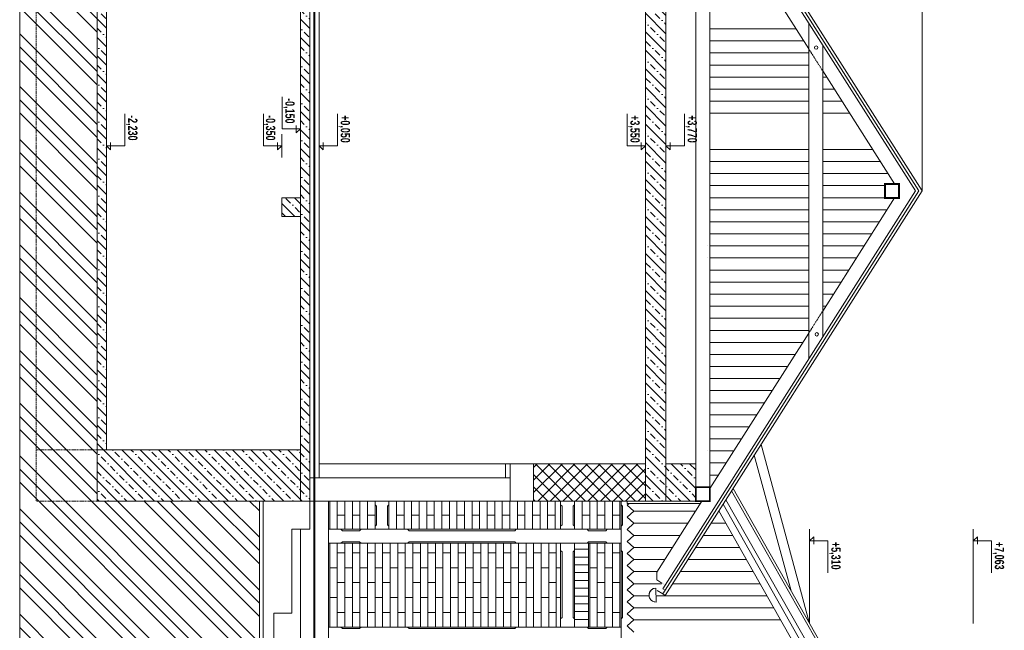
# Model space of a CAD drawing. Header units: millimetres. Extents: x -304119 to 197109, y 7818 to 249585.
# Tile 37 of 42: x 138482 to 149040, y 118808 to 125355. Entities that reach past the tile are written whole.
import ezdxf

# ---------------------------------------------------------------- set-up
doc = ezdxf.new("R2010")
doc.units = ezdxf.units.MM
for name, pattern in [('DASHDOT', [25.4, 12.7, -6.35, 0, -6.35]), ('Dashed', [19.05, 12.7, -6.35]), ('DIVIDE', [31.75, 12.7, -6.35, 0, -6.35, 0, -6.35])]:
    doc.linetypes.add(name, pattern=pattern)
for name, color, linetype, lineweight in [('AE_JESTVUJUCE STRECHA KLIEŠTINA', 252, 'DIVIDE', 5), ('AE_JESTVUJUCE STRECHA KROKVA', 252, 'DASHDOT', 5), ('AE_JESTVUJUCE STRECHA OKAPY', 252, 'Continuous', 5), ('AE_JESTVUJUCE STRECHA POMURNICE', 252, 'Continuous', 5), ('AE_JESTVUJUCE STRECHA VAZNICE stredove', 252, 'DASHDOT', 5), ('AE_JESTVUJUCE_KOTY', 252, 'Continuous', 5), ('AE_JESTVUJUCE_Tenka čiara 1', 252, 'Continuous', 5), ('AE_JESTVUJUCE_Tenka čiara 2', 252, 'Continuous', 5), ('AE_JESTVUJUCE_Tenka čiarkovana', 252, 'Dashed', 5), ('AE_JESTVUJUCE_Šrafy', 252, 'Continuous', 5)]:
    doc.layers.add(name, color=color, linetype=linetype, lineweight=lineweight)
doc.styles.add('STYLE2', font='romans.shx', dxfattribs={"width": 0.6})
pattern_1 = [(315, (-19036.2, -83559.48), (98.99495, 98.99495), []), (315, (-19036.2, -83658.48), (148.492424, 49.497475), [70, -35, 0, -35])]

msp = doc.modelspace()

# ---------------------------------------------------------------- hatches: boundary and pattern name
at = {"layer": 'AE_JESTVUJUCE_Šrafy', "lineweight": 5}
h = msp.add_hatch(dxfattribs=at)
h.set_pattern_fill('ZEM_PUVODNI', color=252, scale=100, angle=90, style=0, pattern_type=2)
h.set_pattern_definition([(135, (-19036.2, -83559.5), (-282.8427, -282.8427), []), (135, (-19036.2, -83418.06), (-282.8427, -282.8427), []), (135, (-19036.2, -83276.64), (-282.8427, -282.8427), [])])
h.paths.add_polyline_path([(140305.81161, 130904.35596), (138482.48324, 130904.35596), (138482.48324, 111982.41771), (141052.27938, 111982.41771), (141052.27938, 120193.65681), (139312.27938, 120193.65681), (139312.27938, 128543.65681), (140466.86205, 128543.65681)])
at = {"layer": 'AE_JESTVUJUCE_Šrafy', "lineweight": 5, "ltscale": 0.9}
h = msp.add_hatch(dxfattribs=at)
h.set_pattern_fill('BETON-PROSTY', color=252, scale=35, angle=270, style=0, pattern_type=2)
h.set_pattern_definition(pattern_1)
h.paths.add_polyline_path([(139312.27938, 128243.65681), (139312.27938, 120193.65681), (141592.27938, 120193.65681), (141592.27938, 120443.65681), (141592.27938, 126843.65681), (141492.27938, 126843.65681), (141492.27938, 126443.65681), (141492.27938, 123443.65681), (141292.27938, 123443.65681), (141292.27938, 123243.65681), (141492.27938, 123243.65681), (141492.27938, 120743.65681), (139412.27938, 120743.65681), (139412.27938, 128243.65681), (140506.95502, 128243.65681), (140506.95502, 128543.65681), (139312.27938, 128543.65681)])
h = msp.add_hatch(dxfattribs=at)
h.set_pattern_fill('BETON-PROSTY', color=252, scale=35, angle=270, style=0, pattern_type=2)
h.set_pattern_definition(pattern_1)
h.paths.add_polyline_path([(145732.27938, 126843.65681), (145192.27938, 126843.65681), (145192.27938, 120593.65681), (145192.27938, 120193.65681), (145732.27938, 120193.65681), (145732.27938, 120593.65681), (145412.27938, 120593.65681), (145412.27938, 126443.65681), (145732.27938, 126443.65681)])
at = {"layer": 'AE_JESTVUJUCE_Šrafy', "lineweight": 5, "ltscale": 0.9, "transparency": 33554610}
h = msp.add_hatch(dxfattribs=at)
h.set_pattern_fill('ANSI37', color=252, scale=30)
h.set_pattern_definition([(45, (-19036.2, -83559.48), (-67.35192, 67.35192), []), (135, (-19036.2, -83559.48), (-67.35192, -67.35192), [])])
h.paths.add_polyline_path([(143992.27938, 120593.65681), (143992.27938, 120193.65681), (145192.27938, 120193.65681), (145192.27938, 120593.65681)])

# ---------------------------------------------------------------- linework, layer by layer
at = {"color": 252, "lineweight": 5, "ltscale": 0.9}
for p, q in [((139412.27938, 120743.65681), (139412.27938, 126843.65681)), ((141492.27938, 123443.65681), (141492.27938, 126843.65681)), ((141692.27938, 120593.65681), (141692.27938, 126443.65681)), ((145192.27938, 120593.65681), (145192.27938, 126443.65681)), ((145412.27938, 120593.65681), (145412.27938, 126443.65681)), ((141492.27938, 123443.65681), (141292.27938, 123443.65681)), ((141292.27938, 123443.65681), (141292.27938, 123243.65681)), ((141292.27938, 123243.65681), (141492.27938, 123243.65681)), ((141492.27938, 120743.65681), (141492.27938, 123243.65681)), ((141492.27938, 120743.65681), (139412.27938, 120743.65681)), ((143742.27938, 120593.65681), (145192.27938, 120593.65681)), ((143742.27938, 120593.65681), (143742.27938, 120193.65681)), ((145412.27938, 120593.65681), (145732.27938, 120593.65681)), ((141592.27938, 120443.65681), (141592.27938, 119893.65681)), ((145732.27938, 120343.65681), (145882.27938, 120343.65681)), ((145732.27938, 120343.65681), (145732.27938, 120193.65681)), ((145882.27938, 120193.65681), (145882.27938, 120343.65681)), ((143742.27938, 120193.65681), (145732.27938, 120193.65681)), ((145732.27938, 120193.65681), (145882.27938, 120193.65681)), ((141592.27938, 119893.65681), (141399.27938, 119893.65681)), ((141399.27938, 119893.65681), (141399.27938, 118993.65681)), ((141399.27938, 118993.65681), (141206.27938, 118993.65681)), ((141206.27938, 118993.65681), (141206.27938, 118693.65681))]:
    msp.add_line(p, q, dxfattribs=at)
for points in [[(141692.27938, 120593.65681), (141692.27938, 120443.65681), (141592.27938, 120443.65681)], [(145732.27938, 120593.65681), (145732.27938, 120343.65681)]]:
    msp.add_lwpolyline(points, dxfattribs=at)
at = {"layer": 'AE_JESTVUJUCE STRECHA KLIEŠTINA', "color": 252, "linetype": 'Continuous', "lineweight": 5, "ltscale": 0.9, "const_width": 1}
msp.add_lwpolyline([(146942.60724, 121715.57353), (146942.60724, 125321.7401), (147092.60724, 125085.80346), (147092.60724, 121951.51017)], close=True, dxfattribs=at)
at = {"layer": 'AE_JESTVUJUCE STRECHA KROKVA', "color": 252, "linetype": 'Continuous', "lineweight": 5, "ltscale": 0.9, "const_width": 2}
msp.add_lwpolyline([(145402.84001, 127743.65681), (145313.53651, 127686.88088), (145313.53651, 127604.54125), (145797.27938, 126843.65681), (145882.27938, 126843.65681), (145882.27938, 126709.95939), (146942.60724, 125042.1581), (147092.60724, 124806.22146), (147863.51207, 123593.65681), (147911.19437, 123593.65681), (147911.19437, 123443.65681), (147863.51207, 123443.65681), (147092.60724, 122231.09217), (146942.60724, 121995.15553), (145882.27938, 120327.35424), (145882.27938, 120193.65681), (145797.27938, 120193.65681), (145313.53651, 119432.77238), (145313.53651, 119350.43275), (145402.84001, 119293.65681), (148088.94252, 123518.65681)], close=True, dxfattribs=at)
msp.add_lwpolyline([(148076.9298, 116847.65681), (146116.09862, 120303.71628), (146055.3433, 120208.15357), (145979.39915, 120088.70019), (147775.68669, 116922.65681)], dxfattribs=at)
at = {"layer": 'AE_JESTVUJUCE STRECHA OKAPY', "color": 252, "lineweight": 5, "ltscale": 0.9, "const_width": 5}
msp.add_lwpolyline([(145304.24839, 119261.03807, 1.0000006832), (145306.05108, 119111.0489)], format="xyb", dxfattribs=at)
at = {"layer": 'AE_JESTVUJUCE STRECHA OKAPY', "color": 252, "lineweight": 5, "ltscale": 0.9}
msp.add_lwpolyline([(145304.24839, 119261.03807), (145306.05108, 119111.0489, -0.4177347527), (145230.14973, 119186.04349, -0.4106978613)], format="xyb", close=True, dxfattribs=at)
at = {"layer": 'AE_JESTVUJUCE STRECHA POMURNICE', "color": 252, "lineweight": 5, "ltscale": 0.9}
for points, const_width in [([(145732.27938, 126693.65681), (145732.27938, 120343.65681), (145882.27938, 120343.65681), (145882.27938, 126693.65681)], 1), ([(145732.27938, 120193.65681), (145882.27938, 120193.65681), (145882.27938, 120343.65681), (145732.27938, 120343.65681)], 20)]:
    msp.add_lwpolyline(points, close=True, dxfattribs=dict(at, const_width=const_width))
at = {"layer": 'AE_JESTVUJUCE STRECHA VAZNICE stredove', "color": 252, "linetype": 'Continuous', "lineweight": 5, "ltscale": 0.9, "const_width": 20}
msp.add_lwpolyline([(147761.19437, 123443.65681), (147911.19437, 123443.65681), (147911.19437, 123593.65681), (147761.19437, 123593.65681)], close=True, dxfattribs=at)
at = {"layer": 'AE_JESTVUJUCE_KOTY', "color": 252, "lineweight": 5, "ltscale": 100}
for p, q in [((141295.47858, 124183.62559), (141295.47858, 124527.63602)), ((139609.08018, 124001.2252), (139609.08018, 124345.23562)), ((141095.47858, 124001.2252), (141095.47858, 124345.23562)), ((141492.27938, 124308.62559), (141492.27938, 124058.62559)), ((141889.08018, 124001.2252), (141889.08018, 124345.23562)), ((144995.47858, 124001.2252), (144995.47858, 124345.23562)), ((145609.08018, 124001.2252), (145609.08018, 124345.23562)), ((141492.27938, 124183.62559), (141295.47858, 124183.62559)), ((141447.22514, 124141.73022), (141447.22514, 124221.66054)), ((141492.27938, 124183.62559), (141447.22514, 124141.73022)), ((139412.27938, 124126.2252), (139412.27938, 123876.2252)), ((141292.27938, 124126.2252), (141292.27938, 123876.2252)), ((141692.27938, 124126.2252), (141692.27938, 123876.2252)), ((145192.27938, 124126.2252), (145192.27938, 123876.2252)), ((145412.27938, 124126.2252), (145412.27938, 123876.2252)), ((139412.27938, 124001.2252), (139609.08018, 124001.2252)), ((139412.27938, 124001.2252), (139457.33362, 123959.32982)), ((139457.33362, 123959.32982), (139457.33362, 124039.26015)), ((141292.27938, 124001.2252), (141095.47858, 124001.2252)), ((141247.22514, 123959.32982), (141247.22514, 124039.26015)), ((141292.27938, 124001.2252), (141247.22514, 123959.32982)), ((141692.27938, 124001.2252), (141889.08018, 124001.2252)), ((141692.27938, 124001.2252), (141737.33362, 123959.32982)), ((141737.33362, 123959.32982), (141737.33362, 124039.26015)), ((145192.27938, 124001.2252), (144995.47858, 124001.2252)), ((145147.22514, 123959.32982), (145147.22514, 124039.26015)), ((145192.27938, 124001.2252), (145147.22514, 123959.32982)), ((145412.27938, 124001.2252), (145609.08018, 124001.2252)), ((145412.27938, 124001.2252), (145457.33362, 123959.32982)), ((145457.33362, 123959.32982), (145457.33362, 124039.26015)), ((146952.27796, 119644.34754), (146952.27796, 119894.34754)), ((148705.67325, 119644.34754), (148705.67325, 119894.34754)), ((146952.27796, 119769.34754), (146997.3322, 119811.24291)), ((146952.27796, 119769.34754), (147149.07876, 119769.34754)), ((146997.3322, 119811.24291), (146997.3322, 119731.31259)), ((147149.07876, 119769.34754), (147149.07876, 119425.33711)), ((148705.67325, 119769.34754), (148750.72749, 119811.24291)), ((148705.67325, 119769.34754), (148902.47405, 119769.34754)), ((148750.72749, 119811.24291), (148750.72749, 119731.31259)), ((148902.47405, 119769.34754), (148902.47405, 119425.33711))]:
    msp.add_line(p, q, dxfattribs=at)
at = {"layer": 'AE_JESTVUJUCE_KOTY', "color": 252, "linetype": 'DASHDOT', "lineweight": 5, "ltscale": 3, "const_width": 20}
msp.add_lwpolyline([(141642.27938, 131171.87119), (141642.27938, 111404.75862)], dxfattribs=at)
at = {"layer": 'AE_JESTVUJUCE_KOTY', "color": 252, "linetype": 'Dashed', "lineweight": 5, "ltscale": 0.5}
for points in [[(148160.04178, 130375.90192), (148160.04178, 123518.65681)], [(146952.27796, 118880.57161), (146952.27796, 119644.34754)], [(148705.67325, 118880.57161), (148705.67325, 119644.34754)]]:
    msp.add_lwpolyline(points, dxfattribs=at)
at = {"layer": 'AE_JESTVUJUCE_Tenka čiara 1', "color": 252, "lineweight": 5, "ltscale": 0.9}
for p, q in [((145882.27938, 125257.15681), (146805.91882, 125257.15681)), ((145882.27938, 125127.80681), (146888.15488, 125127.80681)), ((145882.27938, 124998.45681), (146942.60724, 124998.45681)), ((145882.27938, 124869.10681), (146942.60724, 124869.10681)), ((145882.27938, 124739.90681), (146942.60724, 124739.90681)), ((147092.60724, 124739.90681), (147134.7677, 124739.90681)), ((145882.27938, 124610.55681), (146942.60724, 124610.55681)), ((147092.60724, 124610.55681), (147217.00376, 124610.55681)), ((145882.27938, 124481.20681), (146942.60724, 124481.20681)), ((147092.60724, 124481.20681), (147299.23982, 124481.20681)), ((145882.27938, 124352.00681), (146942.60724, 124352.00681)), ((147092.60724, 124352.00681), (147381.38052, 124352.00681)), ((145882.27938, 123963.95681), (146942.60724, 123963.95681)), ((147092.60724, 123963.95681), (147628.0887, 123963.95681)), ((145882.27938, 123834.60681), (146942.60724, 123834.60681)), ((147092.60724, 123834.60681), (147710.32476, 123834.60681)), ((145882.27938, 123705.40681), (146942.60724, 123705.40681)), ((147092.60724, 123705.40681), (147792.46546, 123705.40681)), ((145882.27938, 123576.20681), (146942.60724, 123576.20681)), ((147092.60724, 123576.20681), (147761.19437, 123576.20681)), ((145882.27938, 123446.85681), (146942.60724, 123446.85681)), ((147092.60724, 123446.85681), (147761.19437, 123446.85681)), ((145882.27938, 123317.50681), (146942.60724, 123317.50681)), ((147092.60724, 123317.50681), (147783.31046, 123317.50681)), ((145882.27938, 123188.30681), (146942.60724, 123188.30681)), ((147092.60724, 123188.30681), (147701.16976, 123188.30681)), ((145882.27938, 123058.95681), (146942.60724, 123058.95681)), ((147092.60724, 123058.95681), (147618.9337, 123058.95681)), ((145862.44229, 122929.60681), (145862.60521, 122929.60681)), ((145882.27938, 122929.60681), (146942.60724, 122929.60681)), ((147092.60724, 122929.60681), (147536.69764, 122929.60681)), ((145862.27938, 122800.25681), (145862.44229, 122800.25681)), ((145882.27938, 122800.25681), (146942.60724, 122800.25681)), ((147092.60724, 122800.25681), (147454.46158, 122800.25681)), ((145882.27938, 122670.90681), (146942.60724, 122670.90681)), ((147092.60724, 122670.90681), (147372.22552, 122670.90681)), ((145882.27938, 122541.70681), (146942.60724, 122541.70681)), ((147092.60724, 122541.70681), (147290.08482, 122541.70681)), ((145882.27938, 122412.35681), (146942.60724, 122412.35681)), ((147092.60724, 122412.35681), (147207.84876, 122412.35681)), ((145882.27938, 122283.00681), (146942.60724, 122283.00681)), ((147092.60724, 122283.00681), (147125.6127, 122283.00681)), ((145882.27938, 122153.80681), (146942.60724, 122153.80681)), ((145882.27938, 122024.45681), (146942.60724, 122024.45681)), ((145882.27938, 121895.10681), (146878.99988, 121895.10681)), ((145882.27938, 121765.75681), (146796.76382, 121765.75681)), ((145882.27938, 121636.40681), (146714.52775, 121636.40681)), ((145882.27938, 121507.05681), (146632.29169, 121507.05681)), ((145882.27938, 121377.70681), (146550.05563, 121377.70681)), ((145882.27938, 121248.35681), (146467.81957, 121248.35681)), ((145882.27938, 121119.15681), (146385.67887, 121119.15681)), ((145882.27938, 120989.95681), (146303.53818, 120989.95681)), ((145882.27938, 120860.75681), (146221.39748, 120860.75681)), ((145862.27938, 120731.40681), (145862.44229, 120731.40681)), ((145882.27938, 120731.40681), (146139.16142, 120731.40681)), ((145882.27938, 120602.20681), (146057.02072, 120602.20681)), ((145882.27938, 120472.85681), (145978.1671, 120472.85681)), ((145862.11721, 120343.65681), (145862.27938, 120343.50681)), ((141806.27938, 119891.65681), (141806.27938, 120193.65681)), ((141887.27938, 119891.65681), (141887.27938, 120193.65681)), ((141968.27938, 119891.65681), (141968.27938, 120193.65681)), ((142049.27938, 119891.65681), (142049.27938, 120193.65681)), ((142130.27938, 119891.65681), (142130.27938, 120193.65681)), ((142211.27938, 119891.65681), (142211.27938, 120193.65681)), ((142307.27938, 120139.31031), (142292.27938, 120154.31031)), ((142427.27938, 120139.31031), (142442.27938, 120154.31031)), ((142523.27938, 119891.65681), (142523.27938, 120193.65681)), ((142604.27938, 119891.65681), (142604.27938, 120193.65681)), ((142685.27938, 119891.65681), (142685.27938, 120193.65681)), ((142766.27938, 119891.65681), (142766.27938, 120193.65681)), ((142847.27938, 119891.65681), (142847.27938, 120193.65681)), ((142928.27938, 119891.65681), (142928.27938, 120193.65681)), ((143009.27938, 119891.65681), (143009.27938, 120193.65681)), ((143090.27938, 119891.65681), (143090.27938, 120193.65681)), ((143171.27938, 119891.65681), (143171.27938, 120193.65681)), ((143252.27938, 119891.65681), (143252.27938, 120193.65681)), ((143333.27938, 119891.65681), (143333.27938, 120193.65681)), ((143414.27938, 119891.65681), (143414.27938, 120193.65681)), ((143495.27938, 119891.65681), (143495.27938, 120193.65681)), ((143576.27938, 119891.65681), (143576.27938, 120193.65681)), ((143657.27938, 119891.65681), (143657.27938, 120193.65681)), ((143738.27938, 119891.65681), (143738.27938, 120193.65681)), ((143819.27938, 119891.65681), (143819.27938, 120193.65681)), ((143900.27938, 119891.65681), (143900.27938, 120193.65681)), ((143981.27938, 119891.65681), (143981.27938, 120193.65681)), ((144062.27938, 119891.65681), (144062.27938, 120193.65681)), ((144143.27938, 119891.65681), (144143.27938, 120193.65681)), ((144224.27938, 119891.65681), (144224.27938, 120193.65681)), ((144297.27938, 120139.31031), (144282.27938, 120154.31031)), ((144417.27938, 120139.31031), (144432.27938, 120154.31031)), ((144513.27938, 119891.65681), (144513.27938, 120193.65681)), ((144594.27938, 119891.65681), (144594.27938, 120193.65681)), ((144675.27938, 119891.65681), (144675.27938, 120193.65681)), ((144756.27938, 119891.65681), (144756.27938, 120193.65681)), ((144837.27938, 119891.65681), (144837.27938, 120193.65681)), ((144918.27938, 119891.65681), (144918.27938, 120193.65681)), ((144947.27938, 120139.31031), (144932.27938, 120154.31031)), ((144997.27938, 120168.65681), (144997.27938, 120193.65681)), ((144997.27938, 120149.90681), (145017.54965, 120168.65681)), ((144997.27938, 120168.65681), (145781.38528, 120168.65681)), ((144997.27938, 120149.90681), (145067.27938, 120085.15681)), ((141887.27938, 120042.65681), (141968.27938, 120042.65681)), ((142049.27938, 120042.65681), (142130.27938, 120042.65681)), ((142211.27938, 120042.65681), (142292.27938, 120042.65681)), ((142307.27938, 120139.31031), (142307.27938, 119939.31031)), ((142427.27938, 120139.31031), (142427.27938, 119939.31031)), ((142523.27938, 120042.65681), (142604.27938, 120042.65681)), ((142685.27938, 120042.65681), (142766.27938, 120042.65681)), ((142847.27938, 120042.65681), (142928.27938, 120042.65681)), ((143009.27938, 120042.65681), (143090.27938, 120042.65681)), ((143171.27938, 120042.65681), (143252.27938, 120042.65681)), ((143333.27938, 120042.65681), (143414.27938, 120042.65681)), ((143495.27938, 120042.65681), (143576.27938, 120042.65681)), ((143657.27938, 120042.65681), (143738.27938, 120042.65681)), ((143819.27938, 120042.65681), (143900.27938, 120042.65681)), ((143981.27938, 120042.65681), (144062.27938, 120042.65681)), ((144143.27938, 120042.65681), (144224.27938, 120042.65681)), ((144297.27938, 120139.31031), (144297.27938, 119939.31031)), ((144417.27938, 120139.31031), (144417.27938, 119939.31031)), ((144513.27938, 120042.65681), (144594.27938, 120042.65681)), ((144675.27938, 120042.65681), (144756.27938, 120042.65681)), ((144837.27938, 120042.65681), (144918.27938, 120042.65681)), ((144947.27938, 120139.31031), (144947.27938, 119939.31031)), ((144997.27938, 120020.40681), (145067.27938, 120085.15681)), ((145728.29899, 120085.15681), (145067.27938, 120085.15681)), ((145981.40952, 120085.15681), (145977.1464, 120085.15681)), ((142307.27938, 119939.31031), (142292.27938, 119924.31031)), ((142427.27938, 119939.31031), (142442.27938, 119924.31031)), ((144297.27938, 119939.31031), (144282.27938, 119924.31031)), ((144417.27938, 119939.31031), (144432.27938, 119924.31031)), ((144947.27938, 119939.31031), (144932.27938, 119924.31031)), ((144997.27938, 120020.40681), (145067.27938, 119955.65681)), ((144997.27938, 119890.90681), (145067.27938, 119955.65681)), ((145645.96757, 119955.65681), (145067.27938, 119955.65681)), ((146054.88269, 119955.65681), (145894.81497, 119955.65681)), ((141927.27938, 119891.65681), (141942.27938, 119876.65681)), ((142127.27938, 119876.65681), (141942.27938, 119876.65681)), ((142142.27938, 119891.65681), (142127.27938, 119876.65681)), ((142642.27938, 119891.65681), (142657.27938, 119876.65681)), ((142657.27938, 119876.65681), (143792.27938, 119876.65681)), ((143807.27938, 119891.65681), (143792.27938, 119876.65681)), ((144567.27938, 119891.65681), (144582.27938, 119876.65681)), ((144767.27938, 119876.65681), (144582.27938, 119876.65681)), ((144782.27938, 119891.65681), (144767.27938, 119876.65681)), ((144997.27938, 119890.90681), (145067.27938, 119826.15681)), ((144997.27938, 119761.40681), (145067.27938, 119826.15681)), ((145563.63614, 119826.15681), (145067.27938, 119826.15681)), ((146128.35586, 119826.15681), (145812.48355, 119826.15681)), ((141806.27938, 119741.65681), (141806.27938, 118841.65681)), ((141887.27938, 119741.65681), (141887.27938, 118841.65681)), ((141927.27938, 119741.65681), (141942.27938, 119756.65681)), ((142127.27938, 119756.65681), (141942.27938, 119756.65681)), ((141968.27938, 119741.65681), (141968.27938, 118841.65681)), ((142049.27938, 119741.65681), (142049.27938, 118841.65681)), ((142142.27938, 119741.65681), (142127.27938, 119756.65681)), ((142130.27938, 119741.65681), (142130.27938, 118841.65681)), ((142211.27938, 119741.65681), (142211.27938, 118841.65681)), ((142292.27938, 119741.65681), (142292.27938, 118841.65681)), ((142373.27938, 119741.65681), (142373.27938, 118841.65681)), ((142454.27938, 119741.65681), (142454.27938, 118841.65681)), ((142535.27938, 119741.65681), (142535.27938, 118841.65681)), ((142616.27938, 119741.65681), (142616.27938, 118841.65681)), ((142642.27938, 119741.65681), (142657.27938, 119756.65681)), ((142657.27938, 119756.65681), (143792.27938, 119756.65681)), ((142697.27938, 119741.65681), (142697.27938, 118841.65681)), ((142778.27938, 119741.65681), (142778.27938, 118841.65681)), ((142859.27938, 119741.65681), (142859.27938, 118841.65681)), ((142940.27938, 119741.65681), (142940.27938, 118841.65681)), ((143021.27938, 119741.65681), (143021.27938, 118841.65681)), ((143102.27938, 119741.65681), (143102.27938, 118841.65681)), ((143183.27938, 119741.65681), (143183.27938, 118841.65681)), ((143264.27938, 119741.65681), (143264.27938, 118841.65681)), ((143345.27938, 119741.65681), (143345.27938, 118841.65681)), ((143426.27938, 119741.65681), (143426.27938, 118841.65681)), ((143507.27938, 119741.65681), (143507.27938, 118841.65681)), ((143588.27938, 119741.65681), (143588.27938, 118841.65681)), ((143669.27938, 119741.65681), (143669.27938, 118841.65681)), ((143750.27938, 119741.65681), (143750.27938, 118841.65681)), ((143807.27938, 119741.65681), (143792.27938, 119756.65681)), ((143831.27938, 119741.65681), (143831.27938, 118841.65681)), ((143912.27938, 119741.65681), (143912.27938, 118841.65681)), ((143993.27938, 119741.65681), (143993.27938, 118841.65681)), ((144074.27938, 119741.65681), (144074.27938, 118841.65681)), ((144155.27938, 119741.65681), (144155.27938, 118841.65681)), ((144236.27938, 119741.65681), (144236.27938, 118841.65681)), ((144567.27938, 119741.65681), (144582.27938, 119756.65681)), ((144580.27938, 119741.65681), (144580.27938, 118841.65681)), ((144767.27938, 119756.65681), (144582.27938, 119756.65681)), ((144594.27938, 119741.65681), (144594.27938, 118841.65681)), ((144675.27938, 119741.65681), (144675.27938, 118841.65681)), ((144756.27938, 119741.65681), (144756.27938, 119000.44931)), ((144782.27938, 119741.65681), (144767.27938, 119756.65681)), ((144837.27938, 119741.65681), (144837.27938, 119143.96906)), ((144997.27938, 119761.40681), (145067.27938, 119696.65681)), ((141968.27938, 119638.40681), (141887.27938, 119638.40681)), ((142130.27938, 119638.40681), (142049.27938, 119638.40681)), ((142292.27938, 119638.40681), (142211.27938, 119638.40681)), ((142454.27938, 119638.40681), (142373.27938, 119638.40681)), ((142616.27938, 119638.40681), (142535.27938, 119638.40681)), ((142778.27938, 119638.40681), (142697.27938, 119638.40681)), ((142940.27938, 119638.40681), (142859.27938, 119638.40681)), ((143102.27938, 119638.40681), (143021.27938, 119638.40681)), ((143264.27938, 119638.40681), (143183.27938, 119638.40681)), ((143426.27938, 119638.40681), (143345.27938, 119638.40681)), ((143588.27938, 119638.40681), (143507.27938, 119638.40681)), ((143750.27938, 119638.40681), (143669.27938, 119638.40681)), ((143912.27938, 119638.40681), (143831.27938, 119638.40681)), ((144074.27938, 119638.40681), (143993.27938, 119638.40681)), ((144236.27938, 119638.40681), (144155.27938, 119638.40681)), ((144297.27938, 119648.82777), (144282.27938, 119663.82777)), ((144297.27938, 119648.82777), (144297.27938, 118945.77447)), ((144417.27938, 119648.82777), (144432.27938, 119663.82777)), ((144417.27938, 119648.82777), (144417.27938, 118945.77447)), ((144580.27938, 119677.65681), (144432.27938, 119677.65681)), ((144756.27938, 119638.40681), (144675.27938, 119638.40681)), ((144918.27938, 119638.40681), (144837.27938, 119638.40681)), ((144947.27938, 119648.82777), (144932.27938, 119663.82777)), ((144947.27938, 119648.82777), (144947.27938, 118945.77447)), ((144997.27938, 119631.90681), (145067.27938, 119696.65681)), ((144997.27938, 119631.90681), (145067.27938, 119567.15681)), ((145481.30472, 119696.65681), (145067.27938, 119696.65681)), ((146201.82902, 119696.65681), (145730.15212, 119696.65681)), ((144580.27938, 119594.05681), (144432.27938, 119594.05681)), ((144580.27938, 119510.45681), (144432.27938, 119510.45681)), ((144997.27938, 119502.40681), (145067.27938, 119567.15681)), ((145398.97329, 119567.15681), (145067.27938, 119567.15681)), ((146275.30219, 119567.15681), (145647.8207, 119567.15681)), ((141887.27938, 119479.05681), (141806.27938, 119479.05681)), ((142049.27938, 119479.05681), (141968.27938, 119479.05681)), ((142211.27938, 119479.05681), (142130.27938, 119479.05681)), ((142373.27938, 119479.05681), (142292.27938, 119479.05681)), ((142535.27938, 119479.05681), (142454.27938, 119479.05681)), ((142697.27938, 119479.05681), (142616.27938, 119479.05681)), ((142859.27938, 119479.05681), (142778.27938, 119479.05681)), ((143021.27938, 119479.05681), (142940.27938, 119479.05681)), ((143183.27938, 119479.05681), (143102.27938, 119479.05681)), ((143345.27938, 119479.05681), (143264.27938, 119479.05681)), ((143507.27938, 119479.05681), (143426.27938, 119479.05681)), ((143669.27938, 119479.05681), (143588.27938, 119479.05681)), ((143831.27938, 119479.05681), (143750.27938, 119479.05681)), ((143993.27938, 119479.05681), (143912.27938, 119479.05681)), ((144155.27938, 119479.05681), (144074.27938, 119479.05681)), ((144282.27938, 119479.05681), (144236.27938, 119479.05681)), ((144580.27938, 119426.85681), (144432.27938, 119426.85681)), ((144675.27938, 119479.05681), (144594.27938, 119479.05681)), ((144837.27938, 119479.05681), (144756.27938, 119479.05681)), ((144997.27938, 119502.40681), (145067.27938, 119437.65681)), ((144997.27938, 119372.90681), (145067.27938, 119437.65681)), ((145316.64186, 119437.65681), (145067.27938, 119437.65681)), ((146348.77536, 119437.65681), (145565.48927, 119437.65681)), ((141968.27938, 119319.70681), (141887.27938, 119319.70681)), ((142130.27938, 119319.70681), (142049.27938, 119319.70681)), ((142292.27938, 119319.70681), (142211.27938, 119319.70681)), ((142454.27938, 119319.70681), (142373.27938, 119319.70681)), ((142778.27938, 119319.70681), (142697.27938, 119319.70681)), ((142940.27938, 119319.70681), (142859.27938, 119319.70681)), ((143264.27938, 119319.70681), (143183.27938, 119319.70681)), ((143426.27938, 119319.70681), (143345.27938, 119319.70681)), ((143750.27938, 119319.70681), (143669.27938, 119319.70681)), ((143912.27938, 119319.70681), (143831.27938, 119319.70681)), ((144236.27938, 119319.70681), (144155.27938, 119319.70681)), ((144580.27938, 119343.25681), (144432.27938, 119343.25681)), ((144756.27938, 119319.70681), (144675.27938, 119319.70681)), ((144918.27938, 119319.70681), (144837.27938, 119319.70681)), ((144997.27938, 119372.90681), (145067.27938, 119308.15681)), ((144997.27938, 119243.40681), (145067.27938, 119308.15681)), ((145364.65908, 119308.15681), (145067.27938, 119308.15681)), ((146422.24853, 119308.15681), (145483.15785, 119308.15681)), ((144580.27938, 119259.65681), (144432.27938, 119259.65681)), ((144997.27938, 119243.40681), (145067.27938, 119178.65681)), ((141887.27938, 119160.35681), (141806.27938, 119160.35681)), ((142049.27938, 119160.35681), (141968.27938, 119160.35681)), ((142211.27938, 119160.35681), (142130.27938, 119160.35681)), ((142373.27938, 119160.35681), (142292.27938, 119160.35681)), ((142535.27938, 119160.35681), (142454.27938, 119160.35681)), ((142697.27938, 119160.35681), (142616.27938, 119160.35681)), ((142859.27938, 119160.35681), (142778.27938, 119160.35681)), ((143021.27938, 119160.35681), (142940.27938, 119160.35681)), ((143183.27938, 119160.35681), (143102.27938, 119160.35681)), ((143345.27938, 119160.35681), (143264.27938, 119160.35681)), ((143507.27938, 119160.35681), (143426.27938, 119160.35681)), ((143669.27938, 119160.35681), (143588.27938, 119160.35681)), ((143831.27938, 119160.35681), (143750.27938, 119160.35681)), ((143993.27938, 119160.35681), (143912.27938, 119160.35681)), ((144155.27938, 119160.35681), (144074.27938, 119160.35681)), ((144282.27938, 119160.35681), (144236.27938, 119160.35681)), ((144580.27938, 119176.05681), (144432.27938, 119176.05681)), ((144580.27938, 119092.45681), (144432.27938, 119092.45681)), ((144675.27938, 119160.35681), (144594.27938, 119160.35681)), ((144837.27938, 119160.35681), (144756.27938, 119160.35681)), ((144837.27938, 119143.96906), (144837.27938, 118841.65681)), ((144997.27938, 119113.90681), (145067.27938, 119178.65681)), ((144997.27938, 119113.90681), (145067.27938, 119049.15681)), ((145230.51437, 119178.65681), (145067.27938, 119178.65681)), ((146495.72169, 119178.65681), (145305.23851, 119178.65681)), ((141887.27938, 119001.00681), (141968.27938, 119001.00681)), ((142049.27938, 119001.00681), (142130.27938, 119001.00681)), ((142211.27938, 119001.00681), (142292.27938, 119001.00681)), ((142373.27938, 119001.00681), (142454.27938, 119001.00681)), ((142535.27938, 119001.00681), (142616.27938, 119001.00681)), ((142697.27938, 119001.00681), (142778.27938, 119001.00681)), ((142859.27938, 119001.00681), (142940.27938, 119001.00681)), ((143021.27938, 119001.00681), (143102.27938, 119001.00681)), ((143183.27938, 119001.00681), (143264.27938, 119001.00681)), ((143345.27938, 119001.00681), (143426.27938, 119001.00681)), ((143507.27938, 119001.00681), (143588.27938, 119001.00681)), ((143669.27938, 119001.00681), (143750.27938, 119001.00681)), ((143831.27938, 119001.00681), (143912.27938, 119001.00681)), ((143993.27938, 119001.00681), (144074.27938, 119001.00681)), ((144155.27938, 119001.00681), (144236.27938, 119001.00681)), ((144580.27938, 119008.85681), (144432.27938, 119008.85681)), ((144675.27938, 119001.00681), (144756.27938, 119001.00681)), ((144756.27938, 119000.44931), (144756.27938, 118841.65681)), ((144837.27938, 119001.00681), (144918.27938, 119001.00681)), ((144997.27938, 118984.40681), (145067.27938, 119049.15681)), ((144997.27938, 118984.40681), (145067.27938, 118919.65681)), ((146569.19486, 119049.15681), (145067.27938, 119049.15681)), ((144297.27938, 118945.77447), (144282.27938, 118930.77447)), ((144417.27938, 118945.77447), (144432.27938, 118930.77447)), ((144580.27938, 118925.25681), (144432.27938, 118925.25681)), ((144947.27938, 118945.77447), (144932.27938, 118930.77447)), ((144997.27938, 118854.90681), (145067.27938, 118919.65681)), ((146642.66803, 118919.65681), (145067.27938, 118919.65681)), ((141927.27938, 118841.65681), (141942.27938, 118826.65681)), ((142127.27938, 118826.65681), (141942.27938, 118826.65681)), ((142142.27938, 118841.65681), (142127.27938, 118826.65681)), ((142642.27938, 118841.65681), (142657.27938, 118826.65681)), ((142657.27938, 118826.65681), (143792.27938, 118826.65681)), ((143807.27938, 118841.65681), (143792.27938, 118826.65681)), ((144567.27938, 118841.65681), (144582.27938, 118826.65681)), ((144767.27938, 118826.65681), (144582.27938, 118826.65681)), ((144782.27938, 118841.65681), (144767.27938, 118826.65681)), ((144997.27938, 118854.90681), (145067.27938, 118790.15681))]:
    msp.add_line(p, q, dxfattribs=at)
msp.add_lwpolyline([(144918.27938, 119741.65681), (144918.27938, 118841.65681)], dxfattribs=at)
at = {"layer": 'AE_JESTVUJUCE_Tenka čiara 2', "color": 252, "lineweight": 5, "ltscale": 0.9}
for p, q in [((138482.48324, 111982.41771), (138482.48324, 130904.35596)), ((139312.27938, 120193.65681), (139312.27938, 128543.65681)), ((145403.54895, 127854.37452), (148160.04178, 123518.65681)), ((145378.23223, 127838.27907), (148124.49215, 123518.65681)), ((145402.84001, 127743.65681), (148088.94252, 123518.65681)), ((141592.27938, 120193.65681), (141592.27938, 126843.65681)), ((145882.27938, 126709.95939), (146942.60724, 125042.1581)), ((145882.27938, 124352.00681), (145882.27938, 126693.65681)), ((145732.27938, 126443.65681), (145732.27938, 124352.00681)), ((146942.60724, 121715.57353), (146942.60724, 125321.7401)), ((147092.60724, 121951.51017), (147092.60724, 125085.80346)), ((147092.60724, 124806.22146), (147863.51207, 123593.65681)), ((145732.27938, 124352.00681), (145732.27938, 120593.65681)), ((145882.27938, 124352.00681), (146942.60724, 124352.00681)), ((145882.27938, 120343.65681), (145882.27938, 124352.00681)), ((147092.60724, 124352.00681), (147381.38052, 124352.00681)), ((145882.27938, 123963.95681), (146942.60724, 123963.95681)), ((147092.60724, 123963.95681), (147628.0887, 123963.95681)), ((147761.19437, 123443.65681), (147761.19437, 123593.65681)), ((147761.19437, 123443.65681), (147761.19437, 123593.65681)), ((147761.19437, 123593.65681), (147911.19437, 123593.65681)), ((147761.19437, 123537.74041), (147761.19437, 123443.65681)), ((147911.19437, 123443.65681), (147911.19437, 123593.65681)), ((141492.27938, 123443.65681), (141492.27938, 123243.65681)), ((145378.23223, 119199.03456), (148124.49215, 123518.65681)), ((145402.84001, 119293.65681), (148088.94252, 123518.65681)), ((145403.54895, 119182.93911), (148160.04178, 123518.65681)), ((147092.60724, 122231.09217), (147863.51207, 123443.65681)), ((147761.19437, 123443.65681), (147911.19437, 123443.65681)), ((145882.27938, 120327.35424), (146942.60724, 121995.15553)), ((146431.28745, 120799.48024), (146952.27796, 118880.57161)), ((139412.27938, 120743.65681), (139312.27938, 120743.65681)), ((141492.27938, 120743.65681), (141492.27938, 120193.65681)), ((146358.67604, 120685.26896), (146753.56703, 119230.80921)), ((141692.27938, 120593.65681), (141692.27938, 120443.65681)), ((143742.27938, 120593.65681), (141692.27938, 120593.65681)), ((143692.27938, 120593.65681), (143692.27938, 120443.65681)), ((143992.27938, 120593.65681), (143992.27938, 120193.65681)), ((145192.27938, 120593.65681), (145192.27938, 120193.65681)), ((145412.27938, 120593.65681), (145412.27938, 120193.65681)), ((145732.27938, 120343.65681), (145732.27938, 120593.65681)), ((143742.27938, 120443.65681), (141592.27938, 120443.65681)), ((148076.9298, 116847.65681), (146116.09862, 120303.71628)), ((148105.67325, 116847.65681), (146131.28745, 120327.60696)), ((139312.27938, 120193.65681), (141092.27938, 120193.65681)), ((141052.11732, 120193.65681), (141052.44078, 120190.06707)), ((141052.27938, 120193.65681), (141052.27938, 111982.41771)), ((141592.27938, 120193.65681), (141092.27938, 120193.65681)), ((141092.27938, 120193.65681), (141092.27938, 117729.21321)), ((141592.27938, 120193.65681), (143742.27938, 120193.65681)), ((141792.27938, 116051.65681), (141792.27938, 120193.65681)), ((142292.27938, 120193.65681), (142292.27938, 119891.65681)), ((142442.27938, 120193.65681), (142442.27938, 119891.65681)), ((144282.27938, 120193.65681), (144282.27938, 119891.65681)), ((144432.27938, 120193.65681), (144432.27938, 119891.65681)), ((144932.27938, 120193.65681), (144932.27938, 115651.65681)), ((145313.53651, 119432.77238), (145797.27938, 120193.65681)), ((147904.46907, 116847.65681), (146024.96564, 120160.37222)), ((147961.95598, 116847.65681), (146055.3433, 120208.15357)), ((147775.68669, 116922.65681), (145979.39915, 120088.70019)), ((141492.27938, 111982.41771), (141492.27938, 119893.65681)), ((141642.27938, 113351.65681), (141642.27938, 119893.65681)), ((144932.27938, 119891.65681), (141792.27938, 119891.65681)), ((144932.27938, 119741.65681), (141792.27938, 119741.65681)), ((144282.27938, 119741.65681), (144282.27938, 118841.65681)), ((144432.27938, 119741.65681), (144432.27938, 118841.65681)), ((145313.53651, 119350.43275), (145313.53651, 119432.77238)), ((145313.53651, 119350.43275), (145369.08438, 119315.11742)), ((145304.24839, 119261.03807), (145306.05108, 119111.0489)), ((145378.23223, 119199.03456), (145319.15988, 119236.59063)), ((145402.84001, 119293.65681), (145377.87776, 119254.39342)), ((145377.87776, 119254.39342), (145403.19448, 119238.29796)), ((145378.23223, 119199.03456), (145403.54895, 119182.93911)), ((144932.27938, 118841.65681), (141792.27938, 118841.65681))]:
    msp.add_line(p, q, dxfattribs=at)
for centre in [(147022.25556, 125056.06943), (147028.79753, 121981.66716)]:
    msp.add_circle(centre, 18.51336, dxfattribs=at)
msp.add_arc((145305.14973, 119186.04349), 75, 90.688595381, 270.688595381, dxfattribs=at)
at = {"layer": 'AE_JESTVUJUCE_Tenka čiarkovana', "color": 252, "lineweight": 5, "ltscale": 0.9}
for p, q in [((138658.18208, 128043.65681), (138658.18208, 120193.65681)), ((146942.60724, 125042.1581), (147092.60724, 124806.22146)), ((146942.60724, 121995.15553), (147092.60724, 122231.09217)), ((139312.27938, 120743.65681), (138658.18208, 120743.65681)), ((139312.27938, 120193.65681), (138658.18208, 120193.65681))]:
    msp.add_line(p, q, dxfattribs=at)

# ---------------------------------------------------------------- texts
at = {"layer": 'AE_JESTVUJUCE_KOTY', "color": 252, "lineweight": 5, "ltscale": 0.9, "char_height": 100, "attachment_point": 1, "rotation": 270.048379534, "style": 'STYLE2'}
for s, insert in [('{\\fArial Black|b0|i0|c238|p34;-0,150}', (141430.70545, 124513.8467)), ('{\\fArial Black|b0|i0|c238|p34;-2,230}', (139745.17497, 124331.4463)), ('{\\fArial Black|b0|i0|c238|p34;-0,350}', (141222.60646, 124331.4463)), ('{\\fArial Black|b0|i0|c238|p34;+0,050}', (142024.30705, 124331.4463)), ('{\\fArial Black|b0|i0|c238|p34;+3,550}', (145130.70545, 124331.4463)), ('{\\fArial Black|b0|i0|c238|p34;+3,770}', (145744.30705, 124331.4463)), ('{\\fArial Black|b0|i0|c238|p34;+5,310}', (147284.30564, 119755.55822)), ('{\\fArial Black|b0|i0|c238|p34;+7,063}', (149037.70092, 119755.55822))]:
    msp.add_mtext_dynamic_manual_height_columns(s, width=1590, gutter_width=5, heights=[0], dxfattribs=dict(at, insert=insert))

doc.saveas('drawing.dxf')
